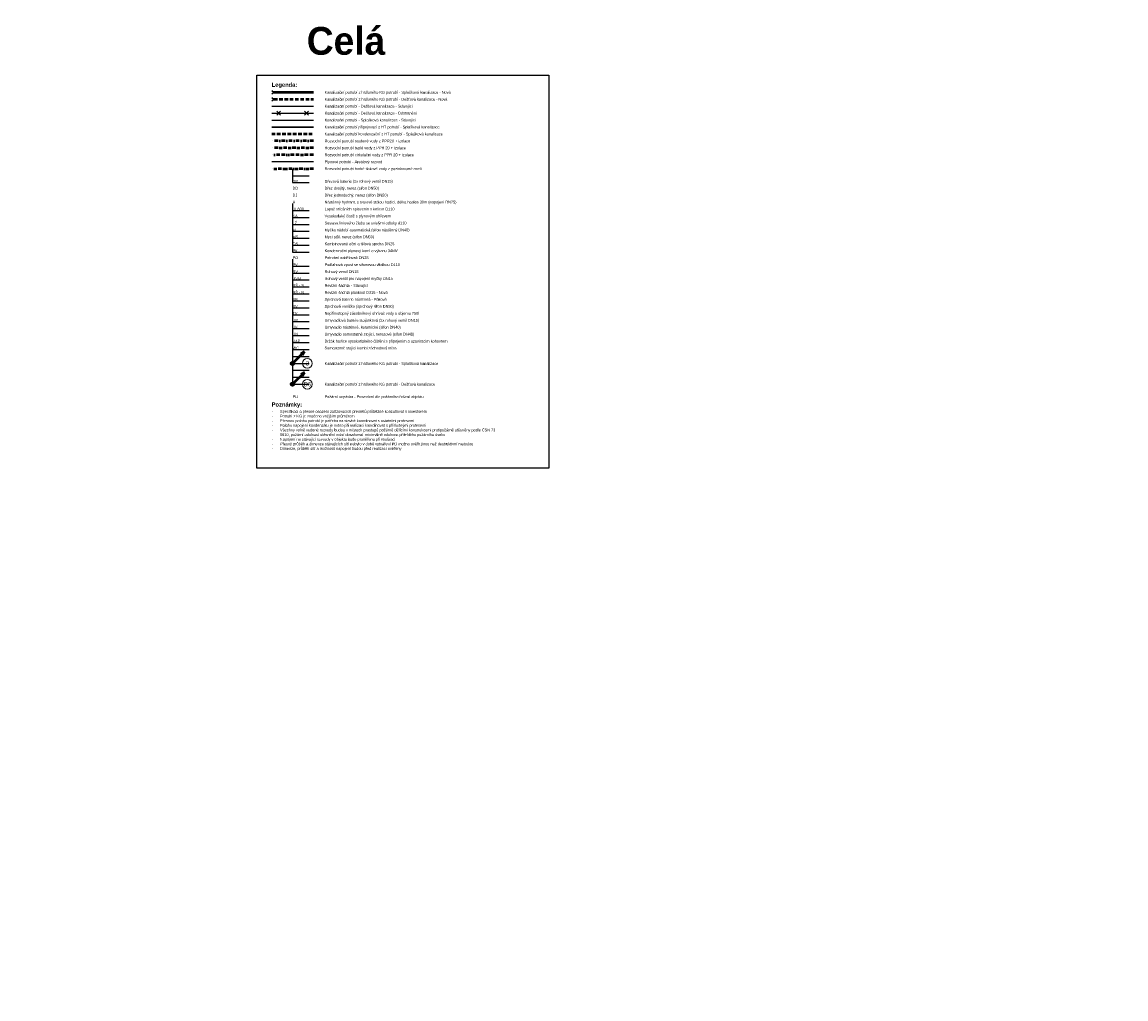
# Model space of a CAD drawing. Header units: millimetres. Extents: x -300186 to 535068, y -28581 to 763298.
# Tile 241 of 256: x 58443 to 98151, y 103738 to 138873. Entities that reach past the tile are written whole.
import ezdxf
from ezdxf.enums import TextEntityAlignment as Align

# ---------------------------------------------------------------- set-up
doc = ezdxf.new("R2010")
doc.units = ezdxf.units.MM
doc.header["$LTSCALE"] = 10
for name, pattern in [('DASHDOT', [25.4, 12.7, -6.35, 0, -6.35]), ('DASHED', [19.05, 12.7, -6.35]), ('DIVIDE', [31.75, 12.7, -6.35, 0, -6.35, 0, -6.35]), ('DIVIDE3', [50.8, 12.7, -6.35, 12.7, -6.35, 0, -6.35, 0, -6.35]), ('DIVIDE5', [38.1, 12.7, -6.35, 0, -6.35, 0, -6.35, 0, -6.35])]:
    doc.linetypes.add(name, pattern=pattern)
doc.layers.add('CKBE0_12Y', color=7, linetype='Continuous')
for name, color, linetype, lineweight in [('CKKANALIZACE_DESTOVA_PODZ', 7, 'KANALIZACE_DESTOVA_PODZ', 25), ('CKKANALIZACE_SPLASKOVA_PODZ', 7, 'KANALIZACE_SPLASKOVA_PODZ', 25), ('CKPLYN_POTRUBI_NADZ', 7, 'PLYN_POTRUBI_NADZ', 25), ('M tenká', 2, 'Continuous', 0), ('text', 6, 'Continuous', 9), ('ZTI-DPS-bubliny', 40, 'Continuous', 18), ('ZTI-DPS-kan_st_destova', 71, 'Continuous', 50), ('ZTI-DPS-kanal_destova', 70, 'DASHED', 50), ('ZTI-DPS-Popis4', 140, 'Continuous', 40), ('ZTI-DSP-kan_st_splaskova', 12, 'Continuous', 50), ('ZTI-DSP-kanal_kondenzat', 130, 'DASHED', 50), ('ZTI-DSP-kanal_pripojovaci', 30, 'Continuous', 30), ('ZTI-DSP-kanal_splaskova', 32, 'Continuous', 50), ('ZTI-DSP-potr_cirkulace', 21, 'DIVIDE3', 50), ('ZTI-DSP-potr_studena', 5, 'DASHDOT', 50), ('ZTI-DSP-potr_technolog', 116, 'DIVIDE5', 50), ('ZTI-DSP-potr_tepla', 20, 'DIVIDE', 50)]:
    doc.layers.add(name, color=color, linetype=linetype, lineweight=lineweight)
doc.layers.add('netisk', color=30, linetype='Continuous', plot=False)
doc.styles.add('laplan', font='txt', dxfattribs={"height": 2})
doc.styles.add('laplan bold', font='txt', dxfattribs={"height": 2})
doc.styles.add('laplan N', font='txt')
doc.linetypes.add('KANALIZACE_DESTOVA_PODZ', pattern='A,35,-15,[102,CADKON.SHX,S=5,R=0,X=0,Y=5],-5,[106,CADKON.SHX,S=5,R=0,X=10,Y=0],30,-15', length=100)
doc.linetypes.add('KANALIZACE_SPLASKOVA_PODZ', pattern='A,35,-15,[102,CADKON.SHX,S=5,R=0,X=0,Y=5],-5,[102,CADKON.SHX,S=5,R=0,X=20,Y=5],30,-15', length=100)
doc.linetypes.add('PLYN_POTRUBI_NADZ', pattern='A,10,-15,[111,CADKON.SHX,S=5,R=0,X=0,Y=0],-50,10,-10', length=95)

# ---------------------------------------------------------------- blocks, each defined once
blk = doc.blocks.new('*U1191')
at = {"color": 0, "linetype": 'ByBlock', "lineweight": -2}
for p, q in [((35.36, 35.36), (424.26, 424.26)), ((424.26, 424.26), (291.68, 344.71)), ((344.71, 291.68), (424.26, 424.26))]:
    blk.add_line(p, q, dxfattribs=at)
blk.add_circle((0, 0), 50, dxfattribs=at)
blk = doc.blocks.new('*U1192')
at = {"color": 0, "linetype": 'ByBlock', "lineweight": -2}
for p, q in [((35.36, 35.36), (424.26, 424.26)), ((424.26, 424.26), (291.68, 344.71)), ((344.71, 291.68), (424.26, 424.26))]:
    blk.add_line(p, q, dxfattribs=at)
blk.add_circle((0, 0), 50, dxfattribs=at)

msp = doc.modelspace()

# ---------------------------------------------------------------- linework, layer by layer
at = {"color": 255, "linetype": 'ByBlock', "lineweight": 25}
for p, q in [((67422.293, 136408.638), (67501.593, 136347.738)), ((67422.293, 136286.838), (67501.593, 136347.738)), ((67422.293, 136158.638), (67501.593, 136097.738)), ((67422.293, 136036.838), (67501.593, 136097.738))]:
    msp.add_line(p, q, dxfattribs=at)
at = {"layer": 'CKKANALIZACE_DESTOVA_PODZ'}
for p, q in [((67422.293, 135847.738), (68923.281, 135847.738)), ((67422.293, 135597.738), (68923.281, 135597.738))]:
    msp.add_line(p, q, dxfattribs=at)
at = {"layer": 'CKKANALIZACE_DESTOVA_PODZ', "color": 1}
for points in [[(67743.991, 135527.027), (67602.57, 135668.448)], [(67602.57, 135527.027), (67743.991, 135668.448)], [(68743.991, 135527.027), (68602.57, 135668.448)], [(68602.57, 135527.027), (68743.991, 135668.448)]]:
    msp.add_lwpolyline(points, dxfattribs=at)
at = {"layer": 'CKKANALIZACE_SPLASKOVA_PODZ'}
msp.add_line((67422.293, 135347.738), (68923.281, 135347.738), dxfattribs=at)
at = {"layer": 'CKPLYN_POTRUBI_NADZ', "color": 6}
msp.add_line((68923.281, 133847.738), (67422.293, 133847.738), dxfattribs=at)
at = {"layer": 'netisk'}
for points in [[(66889.112, 136961.453), (77389.112, 136961.453), (77389.112, 122823.415), (66889.112, 122823.415), (66889.112, 136961.453)], [(68172.787, 133597.738), (68172.787, 133347.738), (68769.87, 133347.738)], [(68172.787, 133347.738), (68172.787, 133097.738), (68769.87, 133097.738)], [(68172.787, 132347.738), (68172.787, 132097.738), (68769.87, 132097.738)], [(68172.787, 132097.738), (68172.787, 131847.738), (68769.87, 131847.738)], [(68172.787, 132097.738), (68172.787, 131847.738), (68769.87, 131847.738)], [(68172.787, 131847.738), (68172.787, 131597.738), (68769.87, 131597.738)], [(68172.787, 131597.738), (68172.787, 131347.738), (68769.87, 131347.738)], [(68172.787, 131347.738), (68172.787, 131097.738), (68769.87, 131097.738)], [(68172.787, 131097.738), (68172.787, 130847.738), (68769.87, 130847.738)], [(68172.787, 130847.738), (68172.787, 130597.738), (68769.87, 130597.738)], [(68172.787, 130347.738), (68172.787, 130097.738), (68769.87, 130097.738)], [(68172.787, 130097.738), (68172.787, 129847.738), (68769.87, 129847.738)], [(68172.787, 129847.738), (68172.787, 129597.738), (68769.87, 129597.738)], [(68172.787, 129597.738), (68172.787, 129347.738), (68769.87, 129347.738)], [(68172.787, 129347.738), (68172.787, 129097.738), (68769.87, 129097.738)], [(68172.787, 129097.738), (68172.787, 128847.738), (68769.87, 128847.738)], [(68172.787, 128847.738), (68172.787, 128597.738), (68769.87, 128597.738)], [(68172.787, 128597.738), (68172.787, 128347.738), (68769.87, 128347.738)], [(68172.787, 128347.738), (68172.787, 128097.738), (68769.87, 128097.738)], [(68172.787, 128097.738), (68172.787, 127847.738), (68769.87, 127847.738)], [(68172.787, 127847.738), (68172.787, 127597.738), (68769.87, 127597.738)], [(68172.787, 127597.738), (68172.787, 127347.738), (68769.87, 127347.738)], [(68172.787, 127347.738), (68172.787, 127097.738), (68769.87, 127097.738)], [(68172.787, 127097.738), (68172.787, 126847.738), (68769.87, 126847.738)], [(68172.787, 126847.738), (68172.787, 126597.738), (68769.87, 126597.738)], [(68172.787, 126597.738), (68172.787, 126347.738), (68769.87, 126347.738)], [(68172.787, 126347.738), (68172.787, 126097.738), (68769.87, 126097.738)], [(68172.787, 126097.738), (68172.787, 125847.738), (68769.87, 125847.738)]]:
    msp.add_lwpolyline(points, dxfattribs=at)
at = {"layer": 'ZTI-DPS-bubliny'}
for centre in [(68707.871, 126597.738), (68707.871, 125847.738, 3937.666)]:
    msp.add_circle(centre, 175, dxfattribs=at)
at = {"layer": 'ZTI-DPS-kanal_destova'}
msp.add_line((67501.593, 136097.738), (68923.281, 136097.738), dxfattribs=at)
at = {"layer": 'ZTI-DSP-kanal_kondenzat'}
msp.add_line((67422.293, 134847.738), (68923.281, 134847.738), dxfattribs=at)
at = {"layer": 'ZTI-DSP-kanal_pripojovaci'}
msp.add_line((67422.293, 135097.738), (68923.281, 135097.738), dxfattribs=at)
at = {"layer": 'ZTI-DSP-kanal_splaskova'}
msp.add_line((67501.593, 136347.738), (68923.281, 136347.738), dxfattribs=at)
at = {"layer": 'ZTI-DSP-potr_cirkulace'}
msp.add_line((68923.281, 134097.738), (67422.293, 134097.738), dxfattribs=at)
at = {"layer": 'ZTI-DSP-potr_studena'}
msp.add_line((68923.281, 134597.738), (67422.293, 134597.738), dxfattribs=at)
at = {"layer": 'ZTI-DSP-potr_technolog'}
msp.add_line((68923.281, 133597.738), (67422.293, 133597.738), dxfattribs=at)
at = {"layer": 'ZTI-DSP-potr_tepla'}
msp.add_line((68923.281, 134347.738), (67422.293, 134347.738), dxfattribs=at)

# ---------------------------------------------------------------- block references
at = {"layer": 'ZTI-DPS-kan_st_destova'}
msp.add_blockref('*U1192', (68172.787, 125847.738, 3937.666), dxfattribs=at)
at = {"layer": 'ZTI-DSP-kan_st_splaskova', "color": 0}
msp.add_blockref('*U1191', (68172.787, 126597.738), dxfattribs=at)

# ---------------------------------------------------------------- texts
at = {"layer": 'CKBE0_12Y', "style": 'laplan'}
for s, p in [('Kanalizační potrubí z hrdlového KG potrubí - Splašková kanalizace - Nová', (69324.787, 136347.738)), ('Kanalizační potrubí z hrdlového KG potrubí - Dešťová kanalizace - Nová', (69324.787, 136097.738)), ('Kanalizační potrubí - Dešťová kanalizace - Stávající', (69324.787, 135847.738)), ('Kanalizační potrubí - Dešťová kanalizace - Odstranění', (69324.787, 135597.738)), ('Kanalizační potrubí - Splašková kanalizace - Stávající', (69324.787, 135347.738)), ('Kanalizační potrubí připojovací z HT potrubí - Splašková kanalizace', (69324.787, 135097.738)), ('Kanalizační potrubí kondenzační z HT potrubí - Splašková kanalizace', (69324.787, 134847.738)), ('Rozvodní potrubí studené vody z PPR20 + izolace', (69324.787, 134597.738)), ('Rozvodní potrubí teplé vody z PPR 20 + izolace', (69324.787, 134347.738)), ('Rozvodní potrubí cirkulační vody z PPR 20 + izolace', (69324.787, 134097.738)), ('Plynové potrubí - Areálový rozvod', (69324.787, 133847.738)), ('Rozvodní potrubí horké tlakové vody z pozinkované oceli ', (69324.787, 133597.738)), ('DB', (68172.787, 133147.738)), ('Dřezová baterie (2x rohový ventil DN15)', (69324.787, 133147.738)), ('DD', (68172.787, 132897.738)), ('DJ', (68172.787, 132647.738)), ('Dřez dvojitý, nerez (sifon DN50)', (69324.787, 132897.738)), ('Dřez jednoduchý, nerez (sifon DN50)', (69324.787, 132647.738)), ('H', (68172.787, 132397.738)), ('Nástěnný hydrant, s tvarově stálou hadicí, délka hadice 30m (napojení DN25)', (69324.787, 132397.738)), ('HL600', (68172.787, 132147.738)), ('KA', (68172.787, 131897.738)), ('Vysokotlaký čistič s plynovým ohřevem', (69324.787, 131897.738)), ('Lapač střešních splavenin s košem D110', (69324.787, 132147.738)), ('LŽ', (68172.787, 131647.738)), ('M', (68172.787, 131397.738)), ('Sestava liniového žlabu se svislými odtoky d110 ', (69324.787, 131647.738)), ('Myčka nádobí automatická (sifon nástěnný DN40)', (69324.787, 131397.738)), ('MS', (68172.787, 131147.738)), ('Mycí stůl, nerez (sifon DN50)', (69324.787, 131147.738)), ('OS', (68172.787, 130897.738)), ('PK', (68172.787, 130647.738)), ('Kombinovaná oční a tělová sprcha DN25', (69324.787, 130897.738)), ('Kondenzační plynový kotel o výkonu 34kW', (69324.787, 130647.738)), ('PO', (68172.787, 130397.738)), ('Potrubní oddělovač DN25', (69324.787, 130397.738)), ('PV', (68172.787, 130147.738)), ('RV', (68172.787, 129897.738)), ('Podlahová vpust se sifonovou vložkou D110', (69324.787, 130147.738)), ('Rohový ventil DN15', (69324.787, 129897.738)), ('RVM', (68172.787, 129647.738)), ('RŠ - S', (68172.787, 129397.738)), ('Rohový ventil pro napojení myčky DN15', (69324.787, 129647.738)), ('Revizní šachta - Stávající', (69324.787, 129397.738)), ('RŠ - N', (68172.787, 129147.738)), ('Revizní šachta plastová D315 - Nová', (69324.787, 129147.738)), ('SB', (68172.787, 128897.738)), ('SV', (68172.787, 128647.738)), ('Sprchová baterie nástěnná - Páková', (69324.787, 128897.738)), ('Sprchová vanička (sprchový sifon DN50)', (69324.787, 128647.738)), ('TV', (68172.787, 128397.738)), ('Nepřímotopný zásobníkový ohřívač vody o objemu 750l ', (69324.787, 128397.738)), ('UB', (68172.787, 128147.738)), ('UK', (68172.787, 127897.738)), ('Umyvadlová baterie stojánková (2x rohový ventil DN15)', (69324.787, 128147.738)), ('Umyvadlo nástěnné, keramické (sifon DN40)', (69324.787, 127897.738)), ('UN', (68172.787, 127647.738)), ('Umyvadlo samostatně stojící, nerezové (sifon DN40)', (69324.787, 127647.738)), ('Držák hadice vysokotlakého čištění s připojením a uzavíracím kohoutem ', (69324.787, 127397.738)), ('VAP', (68172.787, 127397.738)), ('WC', (68172.787, 127147.738)), ('Samostatně stojící kombi záchodová mísa', (69324.787, 127147.738)), ('Kanalizační potrubí z hrdlového KG potrubí - Dešťová kanalizace', (69324.787, 125847.738)), ('PU', (68172.787, 125397.738)), ('Požární ucpávka - Provedení dle požárního řešení objektu', (69324.787, 125397.738))]:
    msp.add_text(s, height=100, dxfattribs=at).set_placement(p, align=Align.MIDDLE_LEFT)
msp.add_text('Kanalizační potrubí z hrdlového KG potrubí - Splašková kanalizace', height=100, dxfattribs=at).set_placement((69324.787, 126511.767), align=Align.BOTTOM_LEFT)
at = {"layer": 'CKBE0_12Y', "char_height": 100, "width": 8024.70011, "attachment_point": 1, "style": 'laplan'}
for s, insert in [('\\pi-300,l300,t300;-^ISpecifikaci a přesné osazení zařizovacích přemětů průběžně konzultovat s investorem\\P-^IOcelové potrubí je značeno vnitřním průměrem\\P-^IVzdálenost povrchu plynovodního potrubí od ostatních vedení při souběhu i křížení je min. 20mm\\P-^IPřesnou polohu potrubí je potřeba na stavbě koordinovat s ostatními profesemi\\P-^IPolohu plynového potrubí pro napojení teplovzdušné plynové jednotky koordinovat podle nové pozice\\P-^IVšechny volně vedené rozvody budou v místech prostupů požárně dělícími konstrukcemi protipožárně utěsněny podle ČSN 73 0810, požární odolnost utěsnění músí dosahovat  minimálně odolnost přilehlého požárního úseku\\P-^INapojení na stávající rozvody v objektu bude prověřeno při realizaci\\P-^IDimenze, průběh sítí a možnosti napojení budou před realizací ověřeny', (41234.908, 134064.701)), ('\\pi-300,l300,t300;-^ISpecifikaci a přesné osazení zařizovacích přemětů průběžně konzultovat s investorem\\P-^IPotrubí z KG je značeno vnějším průměrem\\P-^IPřesnou polohu potrubí je potřeba na stavbě koordinovat s ostatními profesemi\\P-^IPolohu napojení odvodu kondenzátu je nutno při realizaci koordinovat s příslušnými profesemi\\P-^IVšechny volně vedené rozvody budou v místech prostupů požárně dělícími konstrukcemi protipožárně utěsněny podle ČSN 73 0810, požární odolnost utěsnění músí dosahovat  minimálně odolnost přilehlého požárního úseku\\P-^INapojení na stávající rozvody v objektu bude prověřeno při realizaci\\P-^IDimenze, průběh sítí a možnosti napojení budou před realizací ověřeny', (30734.908, 127814.701)), ('\\pi-300,l300,t300;-^ISpecifikaci a přesné osazení zařizovacích přemětů průběžně konzultovat s investorem\\P-^IPotrubí z KG je značeno vnějším průměrem\\P-^IPřesnou polohu potrubí je potřeba na stavbě koordinovat s ostatními profesemi\\P-^IPolohu napojení kondenzátu je nutno při realizaci koordinovat s příslušnými profesemi\\P-^IVšechny volně vedené rozvody budou v místech prostupů požárně dělícími konstrukcemi protipožárně utěsněny podle ČSN 73 0810, požární odolnost utěsnění músí dosahovat  minimálně odolnost přilehlého požárního úseku\\P-^INapojení na stávající rozvody v objektu bude prověřeno při realizaci\\P-^IPřesný průběh a dimenze stávajících sítí nebylo v době vytváření PD možno ověřit jinou než destruktivní metodou\\P-^IDimenze, průběh sítí a možnosti napojení budou před realizací ověřeny', (67422.293, 124917.881)), ('\\pi-300,l300,t300;-^ISpecifikaci a přesné osazení zařizovacích přemětů průběžně konzultovat s investorem\\P-^IPotrubí z KG je značeno vnějším průměrem\\P-^IPřesnou polohu potrubí je potřeba na stavbě koordinovat s ostatními profesemi\\P-^IPolohu napojení odvodu kondenzátu je nutno při realizaci koordinovat s příslušnými profesemi\\P-^IVšechny volně vedené rozvody budou v místech prostupů požárně dělícími konstrukcemi protipožárně utěsněny podle ČSN 73 0810, požární odolnost utěsnění músí dosahovat  minimálně odolnost přilehlého požárního úseku\\P-^INapojení na stávající rozvody v objektu bude prověřeno při realizaci\\P-^IDimenze, průběh sítí a možnosti napojení budou před realizací ověřeny', (30734.908, 117176.664)), ('\\pi-300,l300,t300;-^ISpecifikaci a přesné osazení zařizovacích přemětů průběžně konzultovat s investorem\\P-^IPotrubí z KG je značeno vnějším průměrem\\P-^IPřesnou polohu potrubí je potřeba na stavbě koordinovat s ostatními profesemi\\P-^IPolohu napojení odvodu kondenzátu je nutno při realizaci koordinovat s příslušnými profesemi\\P-^IVšechny volně vedené rozvody budou v místech prostupů požárně dělícími konstrukcemi protipožárně utěsněny podle ČSN 73 0810, požární odolnost utěsnění músí dosahovat  minimálně odolnost přilehlého požárního úseku\\P-^INapojení na stávající rozvody v objektu bude prověřeno při realizaci\\P-^IPřesný průběh a dimenze stávajících sítí nebylo v době vytváření PD možno ověřit jinou než destruktivní metodou\\P-^IDimenze, průběh sítí a možnosti napojení budou před realizací ověřeny', (30734.908, 107538.627))]:
    msp.add_mtext(s, dxfattribs=dict(at, insert=insert))
at = {"layer": 'M tenká', "color": 7, "char_height": 125, "width": 5351.40006, "attachment_point": 1, "style": 'laplan N'}
for s, insert in [('\\pi-375,l500,t500;{\\fArial|b0|i0|c238|p34;-^IKULOVÝ KOHOUT DN32\\P-^ITEPLOMĚR\\P-^IKULOVÝ KOHOUT S VYPOUŠTENÍM DN32}', (4339.912, 130847.538)), ('\\pi-375,l500,t500;{\\fArial|b0|i0|c238|p34;-^ITERMOSTATICKÝ CIRKULAČNÍ VENTIL DN15\\P-^IVYVAŽOVACÍ VENTIL DN15\\P-^IKULOVÝ KOHOUT DN15\\P-^IFILTR DN15\\P-^IZPĚTNÝ VENTIL DN15\\P-^IKULOVÝ KOHOUT VYPOUŠTĚCÍ DN15}', (4339.912, 129659.521)), ('\\pi-375,l500,t500;{\\fArial|b0|i0|c238|p34;-^IKULOVÝ KOHOUT DN50\\P-^IKOHOUT ZKUŠEBNÍ DN15\\P-^IZPĚTNÝ VENTIL DN50\\P-^ITLAKOMĚR \\P-^IKULOVÝ KOHOUT VYPOUŠTĚCÍ DN50\\P-^IPOJISTNÝ VENTIL DN20\\P^IOTEVÍRACÍ PŘETLAK 0,6MPa\\P-^IEXPANZNÍ NÁDOBA, OBJEM 60l}', (4339.912, 127782.469)), ('\\pi-375,l500,t500;{\\fArial|b0|i0|c238|p34;Volný výtok}', (1339.163, 125867.991))]:
    msp.add_mtext(s, dxfattribs=dict(at, insert=insert))
at = {"layer": 'text', "color": 1, "lineweight": 18, "attachment_point": 7, "style": 'laplan N'}
for s, insert, char_height in [('{\\fMaison Neue|b1|i0|c238|p34;Celá}', (68683.869, 137683.366), 1000), ('{\\fMaison Neue|b1|i0|c238|p34;Legenda:}', (67422.293, 136497.738), 150), ('{\\fMaison Neue|b1|i0|c238|p34;Poznámky:}', (67422.293, 124997.738), 150)]:
    msp.add_mtext_dynamic_manual_height_columns(s, width=5545.81543, gutter_width=500, heights=[5545.815], dxfattribs=dict(at, insert=insert, char_height=char_height))
at = {"layer": 'ZTI-DPS-Popis4', "style": 'laplan bold', "width": 0.8}
for s, p in [('3', (68707.871, 126597.738)), ('D6', (68707.871, 125847.738, 3937.666))]:
    msp.add_text(s, height=150, dxfattribs=at).set_placement(p, align=Align.MIDDLE)

doc.saveas('drawing.dxf')
